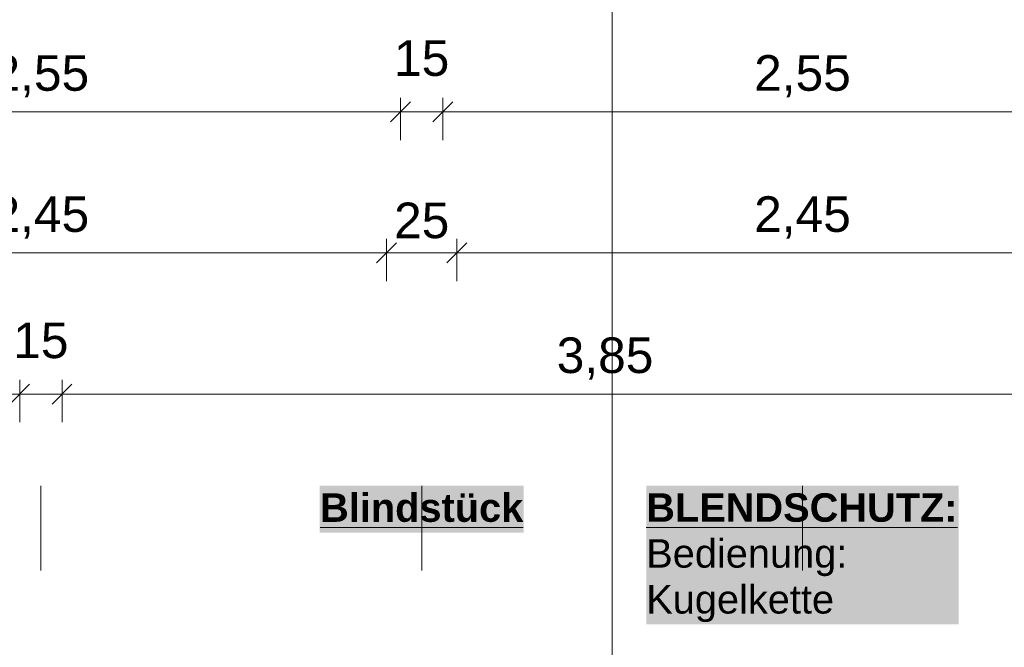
# Model space of a CAD drawing. Header units: metres. Extents: x -111 to 152, y -132 to 99.
# Tile 214 of 256: x -9.53 to -6.03, y 0.78 to 3. Entities that reach past the tile are written whole.
import ezdxf

# ---------------------------------------------------------------- set-up
doc = ezdxf.new("R2010")
doc.units = ezdxf.units.M
doc.header["$PDMODE"] = 1
doc.header["$PDSIZE"] = -2
doc.linetypes.add('Achsen 01', pattern=[5.291531, 3.175, -1.058062, 0.352704, -0.705764])
doc.linetypes.add('Raster 01', pattern=[2, 1, -1])
doc.layers.get('0').update_dxf_attribs({"lineweight": 25})
for name, color, linetype, lineweight in [('030_Sonnenschutzarbeiten-BLENDSCHUTZ', 7, 'Continuous', 5), ('030_Sonnenschutzarbeiten-BLENDSCHUTZ  Beschriftung', 7, 'Continuous', 5), ('_1.35m (3D)', 7, 'Continuous', 9), ('_EG (2D)', 7, 'Continuous', 9), ('_EG - DS (2D)', 7, 'Continuous', 9), ('_GRU (2D)', 7, 'Continuous', 9), ('AV1-Schnitt Achsen', 7, 'Achsen 01', 18), ('Bemaßung-Bemaßung', 7, 'Continuous', 9)]:
    doc.layers.add(name, color=color, linetype=linetype, lineweight=lineweight)
doc.layers.add('AV1-Raster', color=7, linetype='Raster 01', lineweight=9, true_color=0xa6a6a6)
doc.layers.get('0').freeze()
doc.styles.add('Arial', font='arial.ttf')
doc.styles.add('Arial (bold)', font='arialbd.ttf')
doc.dimstyles.new('COE 50', dxfattribs={"dimtxt": 126.090495, "dimasz": 0.001414, "dimexe": 0.001, "dimexo": 0.01, "dimgap": 0.001, "dimtad": 1, "dimdec": 3, "dimtxsty": 'Arial', "dimblk": 'VW_SLASH-3', "dimblk1": 'VW_SLASH-3', "dimblk2": 'VW_SLASH-3', "dimcen": 0, "dimadec": 3, "dimazin": 0, "dimtfac": 0.8, "dimtdec": 3, "dimtix": 1, "dimtmove": 0, "dimatfit": 0, "dimldrblk": 'VW_SLASH-2', "dimfxl": 0.002, "dimfxlon": 1, "dimfrac": 2, "dimtolj": 1, "dimarcsym": 0})

# ---------------------------------------------------------------- blocks, each defined once
blk = doc.blocks.new('Group-2')
at = {"layer": 'AV1-Raster'}
for p, q in [((-9.45, -22.95), (-9.45, 1.35)), ((-8.1, -22.95), (-8.1, 1.35)), ((-6.75, -22.95), (-6.75, 1.35))]:
    blk.add_line(p, q, dxfattribs=at)
blk = doc.blocks.new('1.35m (3D)')
at = {"layer": 'AV1-Raster', "color": 7}
blk.add_blockref('Group-2', (0, 0), dxfattribs=at)
blk = doc.blocks.new('Blendschutz Beschriftung')
at = {"layer": '030_Sonnenschutzarbeiten-BLENDSCHUTZ  Beschriftung', "color": 254, "linetype": 'Continuous', "transparency": 33554559}
blk.add_solid([(-0.554, -0.1644), (0.554, -0.1644), (-0.554, 0.3267), (0.554, 0.3267)], dxfattribs=at)
at = {"layer": '030_Sonnenschutzarbeiten-BLENDSCHUTZ  Beschriftung', "insert": (-0.554, 0.3002), "char_height": 0.100872, "attachment_point": 1, "line_spacing_factor": 0.967016, "style": 'Arial (bold)'}
blk.add_mtext('{\\LBLENDSCHUTZ:}{\\fArial|b0|i0|c0|p0;\\l\\PBedienung: \\PKugelkette }', dxfattribs=at)
blk = doc.blocks.new('EG - DS (2D)')
at = {"layer": '030_Sonnenschutzarbeiten-BLENDSCHUTZ', "color": 30, "transparency": 33554610}
blk.add_solid([(-8.4611, 1.1835), (-7.7389, 1.1835), (-8.4611, 1.35), (-7.7389, 1.35)], dxfattribs=at)
blk.add_solid([(-8.4611, 1.1835), (-7.7389, 1.1835), (-8.4611, 1.35), (-7.7389, 1.35)], dxfattribs=at)
at = {"layer": '030_Sonnenschutzarbeiten-BLENDSCHUTZ  Beschriftung', "color": 7}
blk.add_blockref('Blendschutz Beschriftung', (-6.75, 1.0233), dxfattribs=at)
at = {"layer": '030_Sonnenschutzarbeiten-BLENDSCHUTZ', "color": 7, "insert": (-8.1, 1.3232), "char_height": 0.100872, "width": 0.722129, "attachment_point": 2, "line_spacing_factor": 0.969122, "style": 'Arial (bold)'}
blk.add_mtext('{\\LB}{\\Llindstück }', dxfattribs=at)
blk = doc.blocks.new('VW_SLASH-3')
at = {"color": 0, "linetype": 'ByBlock', "lineweight": -2, "transparency": 16777216}
blk.add_line((0, 0), (-1, 0), dxfattribs=at)
at = {"color": 0, "linetype": 'Continuous', "lineweight": 15, "transparency": 16777216, "flags": 128}
blk.add_lwpolyline([(0.5, 0.5), (-0.5, -0.5)], dxfattribs=at)
blk = doc.blocks.new('*D370')
at = {"layer": 'Bemaßung-Bemaßung', "color": 0, "lineweight": -2}
for p, q in [((-10.725, 2.575), (-10.725, 2.725)), ((-8.175, 2.575), (-8.175, 2.725)), ((-8.2457, 2.675), (-10.6543, 2.675))]:
    blk.add_line(p, q, dxfattribs=at)
at = {"layer": 'Defpoints', "color": 0}
for p in [(-10.725, 2.675), (-10.725, 0.675), (-8.175, 0.675)]:
    blk.add_point(p, dxfattribs=at)
at = {"layer": 'Bemaßung-Bemaßung', "color": 0, "lineweight": -2, "xscale": 0.070693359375, "yscale": 0.070693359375, "zscale": 0.070693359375, "rotation": 180}
blk.add_blockref('VW_SLASH-3', (-10.725, 2.675), dxfattribs=at)
at = {"layer": 'Bemaßung-Bemaßung', "color": 0, "lineweight": -2, "xscale": 0.070693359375, "yscale": 0.070693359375, "zscale": 0.070693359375}
blk.add_blockref('VW_SLASH-3', (-8.175, 2.675), dxfattribs=at)
at = {"layer": 'Bemaßung-Bemaßung', "color": 0, "insert": (-9.45, 2.8008), "char_height": 0.12609, "attachment_point": 5, "style": 'Arial'}
blk.add_mtext('\\A1;2,55', dxfattribs=at)
blk = doc.blocks.new('VW_SLASH-2')
at = {"color": 0, "linetype": 'ByBlock', "lineweight": -2, "transparency": 16777216}
blk.add_line((0, 0), (-1, 0), dxfattribs=at)
at = {"color": 0, "linetype": 'Continuous', "lineweight": 15, "transparency": 16777216, "flags": 128}
blk.add_lwpolyline([(0.5, 0.5), (-0.5, -0.5)], dxfattribs=at)
blk = doc.blocks.new('*D371')
at = {"layer": 'Bemaßung-Bemaßung', "color": 0, "lineweight": -2}
for p, q in [((-8.175, 2.575), (-8.175, 2.725)), ((-8.025, 2.575), (-8.025, 2.725)), ((-8.2457, 2.675), (-8.3164, 2.675)), ((-8.025, 2.675), (-8.175, 2.675)), ((-7.9543, 2.675), (-7.8836, 2.675))]:
    blk.add_line(p, q, dxfattribs=at)
at = {"layer": 'Defpoints', "color": 0}
for p in [(-8.175, 2.675), (-8.175, 0.675), (-8.025, 0.675)]:
    blk.add_point(p, dxfattribs=at)
at = {"layer": 'Bemaßung-Bemaßung', "color": 0, "lineweight": -2, "xscale": 0.070693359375, "yscale": 0.070693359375, "zscale": 0.070693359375}
blk.add_blockref('VW_SLASH-3', (-8.175, 2.675), dxfattribs=at)
at = {"layer": 'Bemaßung-Bemaßung', "color": 0, "lineweight": -2, "xscale": 0.070693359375, "yscale": 0.070693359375, "zscale": 0.070693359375, "rotation": 180}
blk.add_blockref('VW_SLASH-3', (-8.025, 2.675), dxfattribs=at)
at = {"layer": 'Bemaßung-Bemaßung', "color": 0, "insert": (-8.1, 2.8644), "char_height": 0.12609, "attachment_point": 5, "style": 'Arial'}
blk.add_mtext('\\A1;15', dxfattribs=at)
blk = doc.blocks.new('*D372')
at = {"layer": 'Bemaßung-Bemaßung', "color": 0, "lineweight": -2}
for p, q in [((-8.025, 2.575), (-8.025, 2.725)), ((-5.475, 2.575), (-5.475, 2.725)), ((-5.5457, 2.675), (-7.9543, 2.675))]:
    blk.add_line(p, q, dxfattribs=at)
at = {"layer": 'Defpoints', "color": 0}
for p in [(-8.025, 2.675), (-8.025, 0.675), (-5.475, 0.675)]:
    blk.add_point(p, dxfattribs=at)
at = {"layer": 'Bemaßung-Bemaßung', "color": 0, "lineweight": -2, "xscale": 0.070693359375, "yscale": 0.070693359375, "zscale": 0.070693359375, "rotation": 180}
blk.add_blockref('VW_SLASH-3', (-8.025, 2.675), dxfattribs=at)
at = {"layer": 'Bemaßung-Bemaßung', "color": 0, "lineweight": -2, "xscale": 0.070693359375, "yscale": 0.070693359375, "zscale": 0.070693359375}
blk.add_blockref('VW_SLASH-3', (-5.475, 2.675), dxfattribs=at)
at = {"layer": 'Bemaßung-Bemaßung', "color": 0, "insert": (-6.75, 2.8008), "char_height": 0.12609, "attachment_point": 5, "style": 'Arial'}
blk.add_mtext('\\A1;2,55', dxfattribs=at)
blk = doc.blocks.new('*D392')
at = {"layer": 'Bemaßung-Bemaßung', "color": 0, "lineweight": -2}
for p, q in [((-13.375, 1.575), (-13.375, 1.725)), ((-9.525, 1.575), (-9.525, 1.725)), ((-9.5957, 1.675), (-13.3043, 1.675))]:
    blk.add_line(p, q, dxfattribs=at)
at = {"layer": 'Defpoints', "color": 0}
for p in [(-13.375, 1.675), (-9.525, -0.125), (-13.375, -1.475)]:
    blk.add_point(p, dxfattribs=at)
at = {"layer": 'Bemaßung-Bemaßung', "color": 0, "lineweight": -2, "xscale": 0.070693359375, "yscale": 0.070693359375, "zscale": 0.070693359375, "rotation": 180}
blk.add_blockref('VW_SLASH-3', (-13.375, 1.675), dxfattribs=at)
at = {"layer": 'Bemaßung-Bemaßung', "color": 0, "lineweight": -2, "xscale": 0.070693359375, "yscale": 0.070693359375, "zscale": 0.070693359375}
blk.add_blockref('VW_SLASH-3', (-9.525, 1.675), dxfattribs=at)
at = {"layer": 'Bemaßung-Bemaßung', "color": 0, "insert": (-11.45, 1.8008), "char_height": 0.12609, "attachment_point": 5, "style": 'Arial'}
blk.add_mtext('\\A1;3,85', dxfattribs=at)
blk = doc.blocks.new('*D393')
at = {"layer": 'Bemaßung-Bemaßung', "color": 0, "lineweight": -2}
for p, q in [((-9.525, 1.575), (-9.525, 1.725)), ((-9.375, 1.575), (-9.375, 1.725)), ((-9.5957, 1.675), (-9.6664, 1.675)), ((-9.375, 1.675), (-9.525, 1.675)), ((-9.3043, 1.675), (-9.2336, 1.675))]:
    blk.add_line(p, q, dxfattribs=at)
at = {"layer": 'Defpoints', "color": 0}
for p in [(-9.525, 1.675), (-9.525, -0.125), (-9.375, -0.125)]:
    blk.add_point(p, dxfattribs=at)
at = {"layer": 'Bemaßung-Bemaßung', "color": 0, "lineweight": -2, "xscale": 0.070693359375, "yscale": 0.070693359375, "zscale": 0.070693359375}
blk.add_blockref('VW_SLASH-3', (-9.525, 1.675), dxfattribs=at)
at = {"layer": 'Bemaßung-Bemaßung', "color": 0, "lineweight": -2, "xscale": 0.070693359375, "yscale": 0.070693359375, "zscale": 0.070693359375, "rotation": 180}
blk.add_blockref('VW_SLASH-3', (-9.375, 1.675), dxfattribs=at)
at = {"layer": 'Bemaßung-Bemaßung', "color": 0, "insert": (-9.45, 1.8644), "char_height": 0.12609, "attachment_point": 5, "style": 'Arial'}
blk.add_mtext('\\A1;15', dxfattribs=at)
blk = doc.blocks.new('*D394')
at = {"layer": 'Bemaßung-Bemaßung', "color": 0, "lineweight": -2}
for p, q in [((-9.375, 1.575), (-9.375, 1.725)), ((-5.525, 1.575), (-5.525, 1.725)), ((-5.5957, 1.675), (-9.3043, 1.675))]:
    blk.add_line(p, q, dxfattribs=at)
at = {"layer": 'Defpoints', "color": 0}
for p in [(-9.375, 1.675), (-9.375, -0.125), (-5.525, -0.125)]:
    blk.add_point(p, dxfattribs=at)
at = {"layer": 'Bemaßung-Bemaßung', "color": 0, "lineweight": -2, "xscale": 0.070693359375, "yscale": 0.070693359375, "zscale": 0.070693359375}
for p, rotation in [((-9.375, 1.675), 180), ((-5.525, 1.675), 360)]:
    blk.add_blockref('VW_SLASH-3', p, dxfattribs=dict(at, rotation=rotation))
at = {"layer": 'Bemaßung-Bemaßung', "color": 0, "insert": (-7.45, 1.8008), "char_height": 0.12609, "attachment_point": 5, "style": 'Arial'}
blk.add_mtext('\\A1;3,85', dxfattribs=at)
blk = doc.blocks.new('*D590')
at = {"layer": 'Bemaßung-Bemaßung', "color": 0, "lineweight": -2}
for p, q in [((-10.675, 2.075), (-10.675, 2.225)), ((-8.225, 2.075), (-8.225, 2.225)), ((-8.2957, 2.175), (-10.6043, 2.175))]:
    blk.add_line(p, q, dxfattribs=at)
at = {"layer": 'Defpoints', "color": 0}
for p in [(-10.675, 2.175), (-10.675, 0.125), (-8.225, 0.125)]:
    blk.add_point(p, dxfattribs=at)
at = {"layer": 'Bemaßung-Bemaßung', "color": 0, "lineweight": -2, "xscale": 0.070693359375, "yscale": 0.070693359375, "zscale": 0.070693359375, "rotation": 180}
blk.add_blockref('VW_SLASH-3', (-10.675, 2.175), dxfattribs=at)
at = {"layer": 'Bemaßung-Bemaßung', "color": 0, "lineweight": -2, "xscale": 0.070693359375, "yscale": 0.070693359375, "zscale": 0.070693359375}
blk.add_blockref('VW_SLASH-3', (-8.225, 2.175), dxfattribs=at)
at = {"layer": 'Bemaßung-Bemaßung', "color": 0, "insert": (-9.45, 2.3008), "char_height": 0.12609, "attachment_point": 5, "style": 'Arial'}
blk.add_mtext('\\A1;2,45', dxfattribs=at)
blk = doc.blocks.new('*D591')
at = {"layer": 'Bemaßung-Bemaßung', "color": 0, "lineweight": -2}
for p, q in [((-8.225, 2.075), (-8.225, 2.225)), ((-7.975, 2.075), (-7.975, 2.225)), ((-8.2957, 2.175), (-8.3664, 2.175)), ((-7.975, 2.175), (-8.225, 2.175)), ((-7.9043, 2.175), (-7.8336, 2.175))]:
    blk.add_line(p, q, dxfattribs=at)
at = {"layer": 'Defpoints', "color": 0}
for p in [(-8.225, 2.175), (-8.225, 0.125), (-7.975, 0.125)]:
    blk.add_point(p, dxfattribs=at)
at = {"layer": 'Bemaßung-Bemaßung', "color": 0, "lineweight": -2, "xscale": 0.070693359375, "yscale": 0.070693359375, "zscale": 0.070693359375}
blk.add_blockref('VW_SLASH-3', (-8.225, 2.175), dxfattribs=at)
at = {"layer": 'Bemaßung-Bemaßung', "color": 0, "lineweight": -2, "xscale": 0.070693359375, "yscale": 0.070693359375, "zscale": 0.070693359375, "rotation": 180}
blk.add_blockref('VW_SLASH-3', (-7.975, 2.175), dxfattribs=at)
at = {"layer": 'Bemaßung-Bemaßung', "color": 0, "insert": (-8.1, 2.2894), "char_height": 0.12609, "attachment_point": 5, "style": 'Arial'}
blk.add_mtext('\\A1;25', dxfattribs=at)
blk = doc.blocks.new('*D592')
at = {"layer": 'Bemaßung-Bemaßung', "color": 0, "lineweight": -2}
for p, q in [((-7.975, 2.075), (-7.975, 2.225)), ((-5.525, 2.075), (-5.525, 2.225)), ((-5.5957, 2.175), (-7.9043, 2.175))]:
    blk.add_line(p, q, dxfattribs=at)
at = {"layer": 'Defpoints', "color": 0}
for p in [(-7.975, 2.175), (-7.975, 0.125), (-5.525, -0.125)]:
    blk.add_point(p, dxfattribs=at)
at = {"layer": 'Bemaßung-Bemaßung', "color": 0, "lineweight": -2, "xscale": 0.070693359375, "yscale": 0.070693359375, "zscale": 0.070693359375, "rotation": 180}
blk.add_blockref('VW_SLASH-3', (-7.975, 2.175), dxfattribs=at)
at = {"layer": 'Bemaßung-Bemaßung', "color": 0, "lineweight": -2, "xscale": 0.070693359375, "yscale": 0.070693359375, "zscale": 0.070693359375}
blk.add_blockref('VW_SLASH-3', (-5.525, 2.175), dxfattribs=at)
at = {"layer": 'Bemaßung-Bemaßung', "color": 0, "insert": (-6.75, 2.3008), "char_height": 0.12609, "attachment_point": 5, "style": 'Arial'}
blk.add_mtext('\\A1;2,45', dxfattribs=at)
blk = doc.blocks.new('Group-727')
at = {"layer": 'AV1-Schnitt Achsen'}
blk.add_line((-7.425, -26.3), (-7.425, 4.7), dxfattribs=at)
blk = doc.blocks.new('GRU (2D)')
at = {"layer": 'AV1-Schnitt Achsen', "color": 7}
blk.add_blockref('Group-727', (0, 0), dxfattribs=at)
blk = doc.blocks.new('EG (2D)')
at = {"layer": 'Bemaßung-Bemaßung'}
for p1, p2, distance, text, override, picture, middle in [((-8.025, 0.675), (-8.175, 0.675), -2, '15', {"dimtxt": 0.12609, "dimasz": 0.070693, "dimexe": 0.05, "dimgap": 0.05, "dimpost": '<>', "dimtxsty": 'Arial', "dimtix": 0, "dimtmove": 2, "dimfxl": 0.1}, '*D371', (-8.1, 2.8644)), ((-8.175, 0.675), (-10.725, 0.675), -2, '2,55', {"dimtxt": 0.12609, "dimasz": 0.070693, "dimexe": 0.05, "dimgap": 0.05, "dimpost": '<>', "dimtxsty": 'Arial', "dimtmove": 2, "dimfxl": 0.1}, '*D370', (-9.45, 2.8008)), ((-5.475, 0.675), (-8.025, 0.675), -2, '2,55', {"dimtxt": 0.12609, "dimasz": 0.070693, "dimexe": 0.05, "dimgap": 0.05, "dimpost": '<>', "dimtxsty": 'Arial', "dimtmove": 2, "dimfxl": 0.1}, '*D372', (-6.75, 2.8008)), ((-9.375, -0.125), (-9.525, -0.125), -1.8, '15', {"dimtxt": 0.12609, "dimasz": 0.070693, "dimexe": 0.05, "dimgap": 0.05, "dimpost": '<>', "dimtxsty": 'Arial', "dimtix": 0, "dimtmove": 2, "dimfxl": 0.1}, '*D393', (-9.45, 1.8644)), ((-5.525, -0.125), (-9.375, -0.125), -1.8, '3,85', {"dimtxt": 0.12609, "dimasz": 0.070693, "dimexe": 0.05, "dimgap": 0.05, "dimpost": '<>', "dimtxsty": 'Arial', "dimtmove": 2, "dimfxl": 0.1}, '*D394', (-7.45, 1.8008))]:
    dim = blk.add_aligned_dim(p1=p1, p2=p2, distance=distance, text=text, dimstyle='COE 50', override=override, dxfattribs=at)
    dim.commit()
    dim.dimension.update_dxf_attribs({"geometry": picture, "text_midpoint": middle})
for base, p1, p2, text, picture, middle in [((-10.675, 2.175), (-8.225, 0.125), (-10.675, 0.125), '2,45', '*D590', (-9.45, 2.3008)), ((-7.975, 2.175), (-5.525, -0.125), (-7.975, 0.125), '2,45', '*D592', (-6.75, 2.3008)), ((-8.225, 2.175), (-7.975, 0.125), (-8.225, 0.125), '25', '*D591', (-8.1, 2.2894)), ((-13.375, 1.675), (-9.525, -0.125), (-13.375, -1.475), '3,85', '*D392', (-11.45, 1.8008))]:
    dim = blk.add_linear_dim(base=base, p1=p1, p2=p2, text=text, dimstyle='COE 50', override={"dimtxt": 0.12609, "dimasz": 0.070693, "dimexe": 0.05, "dimgap": 0.05, "dimpost": '<>', "dimtxsty": 'Arial', "dimtmove": 2, "dimfxl": 0.1}, dxfattribs=at)
    dim.commit()
    dim.dimension.update_dxf_attribs({"geometry": picture, "text_midpoint": middle})

msp = doc.modelspace()

# ---------------------------------------------------------------- block references
at = {"layer": '_1.35m (3D)'}
msp.add_blockref('1.35m (3D)', (0, 0), dxfattribs=at)

# ---------------------------------------------------------------- next in the draw order: block references
at = {"layer": '_EG - DS (2D)'}
msp.add_blockref('EG - DS (2D)', (0, 0), dxfattribs=at)

# ---------------------------------------------------------------- next in the draw order: block references
at = {"layer": '_EG (2D)'}
msp.add_blockref('EG (2D)', (0, 0), dxfattribs=at)

# ---------------------------------------------------------------- next in the draw order: block references
at = {"layer": '_GRU (2D)'}
msp.add_blockref('GRU (2D)', (0, 0), dxfattribs=at)

doc.saveas('drawing.dxf')
